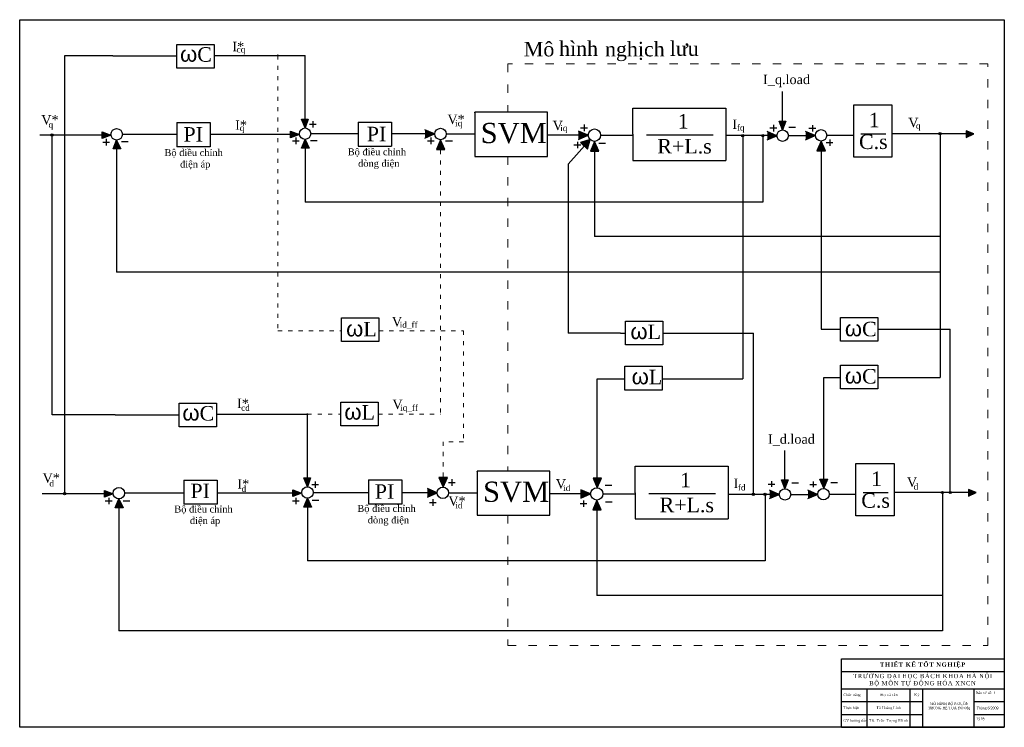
# Model space of a CAD drawing. Header units: inches. Extents: x -2 to 1427, y 2 to 1029.
import ezdxf

# ---------------------------------------------------------------- set-up
doc = ezdxf.new("R2010")
doc.units = ezdxf.units.IN
doc.header["$MEASUREMENT"] = 0
doc.linetypes.add('ACAD_ISO03W100', pattern=[30, 12, -18])
doc.layers.add('Layer1', color=7, linetype='ACAD_ISO03W100', lineweight=20)
doc.layers.add('Text', color=7, linetype='Continuous', lineweight=15)
doc.styles.add('style1', font='TIMES.TTF', dxfattribs={"height": 3})
doc.styles.add('style2', font='VNARIALI.TTF', dxfattribs={"width": 0.7, "height": 3})

msp = doc.modelspace()

# ---------------------------------------------------------------- hatches: boundary and pattern name
for points in [[(374.5, 976.7, 1), (371.3, 976.7, 1)], [(417.1, 884.4), (407.4, 884.4), (412.4, 871.7)], [(1110.3, 881.6), (1100.6, 881.6), (1105.6, 868.9)], [(46.8, 861.3, 1), (43.5, 861.3, 1)], [(117.8, 866), (117.8, 856.3), (130.6, 861.3)], [(391.4, 867), (391.4, 857.3), (404.1, 862.3)], [(586.3, 868.9), (586.3, 856.7), (600.4, 862.9)], [(809.3, 867.1), (809.3, 854.9), (823.4, 861)], [(1049.3, 860.4, 1), (1046.1, 860.4, 1)], [(1078.5, 860.4, 1), (1075.3, 860.4, 1)], [(1083.3, 866.4), (1083.3, 854.1), (1097.4, 860.3)], [(1138.9, 866.5), (1138.9, 854.2), (1153, 860.4)], [(1335.8, 863.1, 1), (1332.5, 863.1, 1)], [(1383.3, 863.1), (1371.9, 867.6), (1371.9, 857.7)], [(133.7, 841.1), (144.8, 841.1), (138.9, 853.9)], [(407.2, 842.1), (418.4, 842.1), (412.5, 854.9)], [(603, 840.4), (615.3, 840.4), (609.1, 854.5)], [(826.1, 854.9), (812.4, 850.3), (822.3, 840.6)], [(826.6, 838), (838.8, 838), (832.6, 852.1)], [(1155.5, 838.2), (1167.7, 838.2), (1161.6, 852.3)], [(417.4, 455.9, 1), (414.2, 455.9, 1)], [(420.4, 363.6), (410.7, 363.6), (415.8, 350.9)], [(619.1, 364.3), (606.8, 364.3), (613, 350.2)], [(842.7, 363.3), (830.4, 363.3), (836.6, 349.2)], [(1113.7, 360.8), (1103.9, 360.8), (1109, 348.1)], [(1171.4, 362.5), (1159.1, 362.5), (1165.3, 348.4)], [(121.2, 345.2), (121.2, 335.5), (133.9, 340.6)], [(394.7, 346.2), (394.7, 336.5), (407.4, 341.5)], [(589.9, 348.1), (589.9, 335.9), (604, 342)], [(812.8, 346.4), (812.8, 334.2), (826.9, 340.3)], [(1086.6, 345.8), (1086.6, 333.5), (1100.7, 339.7)], [(1142.3, 345.8), (1142.3, 333.5), (1156.4, 339.7)], [(1339.1, 342.4, 1), (1335.9, 342.4, 1)], [(1350.6, 342.4, 1), (1347.3, 342.4, 1)], [(1386.7, 342.4), (1375.3, 346.8), (1375.3, 336.9)], [(65, 340.6, 1), (61.8, 340.6, 1)], [(137, 320.4), (148.2, 320.4), (142.3, 333.1)], [(410.6, 321.3), (421.7, 321.3), (415.8, 334.1)], [(829.9, 317.2), (842.2, 317.2), (836, 331.3)], [(1064.7, 339.7, 1), (1061.5, 339.7, 1)], [(1081.8, 339.7, 1), (1078.6, 339.7, 1)]]:
    msp.add_hatch(color=256).paths.add_polyline_path(points)

# ---------------------------------------------------------------- linework, layer by layer
for p, q in [((226.2, 958.5), (226.2, 992.9)), ((226.2, 992.9), (280.4, 992.9)), ((280.4, 992.9), (280.4, 958.5)), ((133.4, 976.1), (63.4, 976.1)), ((63.4, 976.1), (63.4, 342.2)), ((133.4, 976.1), (226.2, 976.1)), ((280.4, 976.8), (360.8, 976.8)), ((360.8, 976.8), (412.4, 976.8)), ((412.4, 871.7), (412.4, 976.8)), ((280.4, 958.5), (226.2, 958.5)), ((1105.6, 868.9), (1105.6, 924.3)), ((1208.8, 893.8), (1208.8, 905.1)), ((1208.8, 905.1), (1264.2, 905.1)), ((1264.2, 905.1), (1264.2, 829.3)), ((764.2, 894.3), (658.7, 894.3)), ((658.7, 893.6), (658.7, 894.3)), ((658.7, 893.6), (658.7, 830.1)), ((764.2, 830.1), (764.2, 894.3)), ((888.4, 862.7), (888.4, 900.1)), ((888.4, 900.1), (1023.4, 900.1)), ((1023.4, 900.1), (1023.4, 824.3)), ((226.3, 879.3), (274.7, 879.3)), ((226.3, 879.3), (226.3, 844.3)), ((274.7, 879.3), (274.7, 844.3)), ((412.4, 871.7), (407.4, 884.4)), ((407.4, 884.4), (417.1, 884.4)), ((417.1, 884.4), (412.4, 871.7)), ((412.4, 875.6), (412.4, 875.6)), ((418.7, 877), (428.5, 877)), ((423.7, 881.6), (423.7, 872.2)), ((489.6, 880), (538, 880)), ((489.6, 880), (489.6, 844.9)), ((538, 880), (538, 844.9)), ((812.4, 871.8), (822.2, 871.8)), ((817.4, 876.4), (817.4, 867)), ((1092.3, 876), (1092.3, 866.6)), ((1105.6, 868.9), (1100.6, 881.6)), ((1100.6, 881.6), (1110.3, 881.6)), ((1110.3, 881.6), (1105.6, 868.9)), ((1105.6, 872.8), (1105.6, 872.8)), ((1114.6, 872.8), (1124.4, 872.8)), ((1148.9, 875.7), (1148.9, 866.3)), ((43.5, 861.3), (27.3, 861.3)), ((45.2, 455.3), (45.2, 859.7)), ((130.6, 861.3), (46.8, 861.3)), ((117.8, 856.3), (117.8, 866)), ((117.8, 866), (130.6, 861.3)), ((130.6, 861.3), (117.8, 856.3)), ((138.9, 870.7), (138.9, 870.7)), ((226.3, 862.3), (147.2, 862.3)), ((404.1, 862.3), (274.7, 862.3)), ((391.4, 857.3), (391.4, 867)), ((391.4, 867), (404.1, 862.3)), ((404.1, 862.3), (391.4, 857.3)), ((399.2, 857.6), (399.2, 848.2)), ((412.4, 871.7), (412.4, 871.7)), ((489.6, 862.8), (420.7, 862.8)), ((558.9, 862.8), (538, 862.8)), ((600.8, 862.8), (558.9, 862.8)), ((600.4, 862.9), (586.3, 868.9)), ((586.3, 856.7), (600.4, 862.9)), ((594.9, 857.6), (594.9, 848.2)), ((617.4, 862.8), (658.7, 862.8)), ((823.5, 861.1), (764.2, 861.1)), ((823.4, 861), (809.3, 867.1)), ((809.3, 854.9), (823.4, 861)), ((841.5, 861.1), (885, 861.1)), ((885, 861.1), (888.4, 861.1)), ((888.4, 862.7), (888.4, 824.3)), ((1046.1, 860.4), (1023.4, 860.4)), ((1047.7, 858.8), (1047.7, 507.4)), ((1075.3, 860.4), (1049.3, 860.4)), ((1076.9, 858.8), (1076.9, 763.9)), ((1097.3, 860.4), (1078.5, 860.4)), ((1097.4, 860.3), (1083.3, 866.4)), ((1083.3, 854.1), (1097.4, 860.3)), ((1087.2, 871.5), (1097, 871.5)), ((1105.6, 868.9), (1105.6, 868.9)), ((1113.9, 860.4), (1152.5, 860.4)), ((1153, 860.4), (1138.9, 866.5)), ((1138.9, 854.2), (1153, 860.4)), ((1143.8, 871.2), (1153.7, 871.2)), ((1152.5, 860.4), (1152.5, 860.4)), ((1152.5, 860.4), (1153.1, 860.4)), ((1169.7, 860.9), (1208.8, 860.9)), ((1218.9, 863.2), (1255.6, 863.2)), ((1332.5, 863.1), (1264.2, 863.1)), ((1334.2, 861.5), (1334.2, 664.5)), ((1383.3, 863.1), (1335.8, 863.1)), ((1383.3, 863.1), (1371.9, 867.6)), ((1371.9, 867.6), (1371.9, 857.7)), ((1371.9, 857.7), (1383.3, 863.1)), ((118.8, 851.1), (128.6, 851.1)), ((123.8, 855.6), (123.8, 846.2)), ((133.7, 841.1), (138.9, 853.9)), ((138.9, 853.9), (144.8, 841.1)), ((138.9, 853.9), (138.9, 662.4)), ((146, 852), (155.8, 852)), ((274.7, 844.3), (226.3, 844.3)), ((394.2, 853.1), (404, 853.1)), ((407.2, 842.1), (412.5, 854.9)), ((412.5, 854.9), (418.4, 842.1)), ((412.5, 854.9), (412.5, 763.9)), ((420.1, 853.4), (429.9, 853.4)), ((489.6, 844.9), (538, 844.9)), ((589.9, 853.1), (599.7, 853.1)), ((609.1, 854.5), (603, 840.4)), ((615.3, 840.4), (609.1, 854.5)), ((616.4, 852.8), (626.2, 852.8)), ((826.1, 854.9), (794.4, 818.8)), ((802.6, 846.9), (812.5, 846.9)), ((807.7, 851.5), (807.7, 842.1)), ((826.1, 854.9), (812.4, 850.3)), ((812.4, 850.3), (822.3, 840.6)), ((822.3, 840.6), (826.1, 854.9)), ((832.6, 852.1), (826.6, 838)), ((838.8, 838), (832.6, 852.1)), ((832.6, 852.1), (832.6, 713.8)), ((838.6, 849.5), (848.4, 849.5)), ((1161.6, 852.3), (1155.5, 838.2)), ((1167.7, 838.2), (1161.6, 852.3)), ((1161.6, 852.3), (1161.6, 579.3)), ((1168.8, 850.4), (1178.7, 850.4)), ((1173.9, 854.9), (1173.9, 845.5)), ((144.8, 841.1), (133.7, 841.1)), ((418.4, 842.1), (407.2, 842.1)), ((603, 840.4), (615.3, 840.4)), ((658.7, 830.1), (764.2, 830.1)), ((826.6, 838), (838.8, 838)), ((1155.5, 838.2), (1167.7, 838.2)), ((1208.8, 829.3), (1208.8, 837)), ((1264.2, 829.3), (1208.8, 829.3)), ((794.4, 818.8), (794.4, 573.6)), ((888.4, 824.3), (1023.4, 824.3)), ((1076.9, 763.9), (412.5, 763.9)), ((1334.2, 713.8), (832.6, 713.8)), ((1334.2, 662.4), (138.9, 662.4)), ((1334.2, 664.5), (1334.2, 662.4)), ((1334.2, 662.4), (1334.2, 578.3)), ((465.4, 561.6), (465.4, 596)), ((465.4, 596), (519.6, 596)), ((519.6, 596), (519.6, 561.6)), ((877.4, 556.8), (877.4, 591.3)), ((877.4, 591.3), (931.6, 591.3)), ((931.6, 591.3), (931.6, 556.8)), ((1189.8, 562.2), (1189.8, 596.6)), ((1189.8, 596.6), (1244, 596.6)), ((1244, 596.6), (1244, 562.2)), ((870.3, 573.6), (794.4, 573.6)), ((870.3, 573.6), (877.4, 573.6)), ((931.6, 573.6), (1063.1, 573.6)), ((1063.1, 341.3), (1063.1, 573.6)), ((1161.6, 579.3), (1189.8, 579.3)), ((1244, 579.3), (1348.9, 579.3)), ((1334.2, 578.3), (1334.2, 509.3)), ((1348.9, 344), (1348.9, 579.3)), ((519.6, 561.6), (465.4, 561.6)), ((1244, 562.2), (1189.8, 562.2)), ((931.6, 556.8), (877.4, 556.8)), ((876.7, 491.2), (876.7, 525.7)), ((876.7, 525.7), (930.8, 525.7)), ((930.8, 525.7), (930.8, 491.2)), ((1189.5, 492.7), (1189.5, 527.1)), ((1189.5, 527.1), (1243.7, 527.1)), ((1243.7, 527.1), (1243.7, 492.7)), ((836.6, 349.3), (836.6, 507.4)), ((836.6, 507.4), (876.7, 507.4)), ((930.8, 507.4), (1047.7, 507.4)), ((1165.3, 348.4), (1165.3, 509.3)), ((1165.3, 509.3), (1189.5, 509.3)), ((1243.7, 509.3), (1334.2, 509.3)), ((930.8, 491.2), (876.7, 491.2)), ((1243.7, 492.7), (1189.5, 492.7)), ((229.6, 437.7), (229.6, 472.1)), ((229.6, 472.1), (283.8, 472.1)), ((283.8, 472.1), (283.8, 437.7)), ((464.4, 439.2), (464.4, 473.6)), ((464.4, 473.6), (518.6, 473.6)), ((518.6, 473.6), (518.6, 439.2)), ((66.7, 455.3), (45.2, 455.3)), ((136.7, 455.3), (66.7, 455.3)), ((136.7, 455.3), (229.6, 455.3)), ((283.8, 456), (364.2, 456)), ((364.2, 456), (415.8, 456)), ((415.8, 350.9), (415.8, 456)), ((283.8, 437.7), (229.6, 437.7)), ((518.6, 439.2), (464.4, 439.2)), ((1109, 348.1), (1109, 403.5)), ((767.5, 373.5), (662.1, 373.5)), ((662.1, 372.8), (662.1, 373.5)), ((662.1, 372.8), (662.1, 309.3)), ((767.5, 309.3), (767.5, 373.5)), ((891.7, 342), (891.7, 380.7)), ((891.7, 380.7), (1026.8, 380.7)), ((1026.8, 380.7), (1026.8, 304.3)), ((1212.1, 373), (1212.1, 384.3)), ((1212.1, 384.3), (1267.5, 384.3)), ((1267.5, 384.3), (1267.5, 308.6)), ((236.4, 360.4), (284.8, 360.4)), ((236.4, 360.4), (236.4, 325.4)), ((284.8, 360.4), (284.8, 325.4)), ((415.8, 350.9), (410.7, 363.6)), ((410.7, 363.6), (420.4, 363.6)), ((420.4, 363.6), (415.8, 350.9)), ((427.2, 358.5), (427.2, 349.1)), ((504.5, 360.6), (504.5, 325.6)), ((504.5, 360.6), (552.9, 360.6)), ((552.9, 360.6), (552.9, 325.6)), ((619.1, 364.3), (606.8, 364.3)), ((606.8, 364.3), (613, 350.2)), ((613, 350.2), (619.1, 364.3)), ((625.6, 361.7), (625.6, 352.3)), ((842.7, 363.3), (830.4, 363.3)), ((830.4, 363.3), (836.6, 349.2)), ((836.6, 349.2), (842.7, 363.3)), ((1089.5, 359.1), (1089.5, 350.8)), ((1109, 348.1), (1103.9, 360.8)), ((1103.9, 360.8), (1113.7, 360.8)), ((1113.7, 360.8), (1109, 348.1)), ((1149.9, 358.6), (1149.9, 350.2)), ((1159.1, 362.5), (1165.3, 348.4)), ((1165.3, 348.4), (1171.4, 362.5)), ((121.2, 335.5), (121.2, 345.2)), ((121.2, 345.2), (133.9, 340.6)), ((142.2, 349.9), (142.2, 349.9)), ((394.7, 336.5), (394.7, 346.2)), ((394.7, 346.2), (407.4, 341.5)), ((415.8, 354.9), (415.8, 354.9)), ((415.8, 350.9), (415.8, 350.9)), ((422.1, 354), (432, 354)), ((604, 342), (589.9, 348.1)), ((620.5, 357.1), (630.3, 357.1)), ((826.9, 340.3), (812.8, 346.4)), ((812.8, 346.4), (812.8, 334.2)), ((848, 353.1), (857.8, 353.1)), ((1084.7, 354.7), (1094.5, 354.7)), ((1100.7, 339.7), (1086.6, 345.8)), ((1109, 352.1), (1109, 352.1)), ((1109, 348.1), (1109, 348.1)), ((1119, 356.5), (1128.8, 356.5)), ((1156.4, 339.7), (1142.3, 345.8)), ((1145.1, 354.2), (1154.9, 354.2)), ((1175.6, 357.1), (1185.4, 357.1)), ((1386.7, 342.4), (1375.3, 346.8)), ((1375.3, 346.8), (1375.3, 336.9)), ((61.8, 340.6), (30.7, 340.6)), ((133.9, 340.6), (65, 340.6)), ((133.9, 340.6), (121.2, 335.5)), ((122.3, 330.2), (132.2, 330.2)), ((127.4, 334.7), (127.4, 325.3)), ((137, 320.4), (142.3, 333.1)), ((142.3, 333.1), (148.2, 320.4)), ((142.3, 333.1), (142.3, 141.6)), ((148.4, 330.2), (158.2, 330.2)), ((236.4, 341.5), (150.5, 341.5)), ((407.4, 341.5), (284.8, 341.5)), ((394, 330.2), (403.8, 330.2)), ((407.4, 341.5), (394.7, 336.5)), ((399, 334.7), (399, 325.3)), ((410.6, 321.3), (415.8, 334.1)), ((415.8, 334.1), (421.7, 321.3)), ((415.8, 334.1), (415.8, 243.1)), ((422.5, 331.2), (432.3, 331.2)), ((424.1, 342.5), (493.4, 342.5)), ((493.4, 342.5), (504.5, 342.5)), ((562.2, 342.1), (552.9, 342.1)), ((604.1, 342.1), (562.2, 342.1)), ((589.9, 335.9), (604, 342)), ((597.9, 332.6), (597.9, 323.2)), ((620.7, 342.1), (662.1, 342.1)), ((826.9, 340.4), (767.5, 340.4)), ((812.8, 334.2), (826.9, 340.3)), ((816.7, 331), (816.7, 321.6)), ((836, 331.3), (829.9, 317.2)), ((842.2, 317.2), (836, 331.3)), ((836, 331.3), (836, 193)), ((844.8, 340.4), (888.3, 340.4)), ((848.6, 329.1), (858.4, 329.1)), ((888.3, 340.4), (891.7, 340.4)), ((891.7, 342), (891.7, 304.3)), ((1061.5, 339.7), (1026.8, 339.7)), ((1078.6, 339.7), (1064.7, 339.7)), ((1080.2, 338.1), (1080.2, 243.1)), ((1100.7, 339.7), (1081.8, 339.7)), ((1086.6, 333.5), (1100.7, 339.7)), ((1117.3, 339.7), (1155.8, 339.7)), ((1142.3, 333.5), (1156.4, 339.7)), ((1155.8, 339.7), (1155.8, 339.7)), ((1155.8, 339.7), (1156.5, 339.7)), ((1173, 340.1), (1212.1, 340.1)), ((1222.3, 342.4), (1258.9, 342.4)), ((1335.9, 342.4), (1267.5, 342.4)), ((1337.5, 340.7), (1337.5, 143.7)), ((1347.3, 342.4), (1339.1, 342.4)), ((1386.7, 342.4), (1350.6, 342.4)), ((1375.3, 336.9), (1386.7, 342.4)), ((148.2, 320.4), (137, 320.4)), ((284.8, 325.4), (236.4, 325.4)), ((421.7, 321.3), (410.6, 321.3)), ((552.9, 325.6), (504.5, 325.6)), ((592.9, 328.1), (602.7, 328.1)), ((811.6, 326.5), (821.5, 326.5)), ((829.9, 317.2), (842.2, 317.2)), ((1212.1, 308.6), (1212.1, 316.2)), ((662.1, 309.3), (767.5, 309.3)), ((891.7, 304.3), (1026.8, 304.3)), ((1267.5, 308.6), (1212.1, 308.6)), ((1080.2, 243.1), (415.8, 243.1)), ((1337.5, 193), (836, 193)), ((1337.5, 143.7), (1337.5, 141.6)), ((1337.5, 141.6), (142.3, 141.6)), ((1427.4, 101.2), (1427.4, 1.6))]:
    msp.add_line(p, q)
at = {"ltscale": 0.9}
for p, q in [((1208.8, 837), (1208.8, 893.8)), ((907.9, 861.8), (1005, 861.8)), ((1212.1, 316.2), (1212.1, 373)), ((911.2, 341), (1008.4, 341))]:
    msp.add_line(p, q, dxfattribs=at)
msp.add_lwpolyline([(1427.4, 1.6), (-1.8, 1.6), (-1.8, 1028.7), (1427.4, 1028.7)], close=True)
for centre, radius in [((45.2, 861.3), 1.62), ((138.9, 862.3), 8.3), ((412.4, 863.2), 8.3), ((609.1, 862.8), 8.3), ((832.5, 861.1), 8.97), ((1047.7, 860.4), 1.62), ((1076.9, 860.4), 1.62), ((1105.6, 860.4), 8.3), ((1161.4, 860.9), 8.3), ((1334.2, 863.1), 1.62), ((142.2, 341.5), 8.3), ((415.8, 342.5), 8.3), ((612.4, 342.1), 8.3), ((835.8, 340.4), 8.97), ((1109, 339.7), 8.3), ((1164.8, 340.1), 8.3), ((1337.5, 342.4), 1.62), ((1348.9, 342.4), 1.62), ((63.4, 340.6), 1.62), ((1063.1, 339.7), 1.62), ((1080.2, 339.7), 1.62)]:
    msp.add_circle(centre, radius)
at = {"layer": 'Layer1', "ltscale": 0.5}
for p, q in [((373, 976.8), (373, 577.3)), ((609.1, 854.5), (609.1, 456)), ((373, 577.3), (465.4, 577.3)), ((519.6, 577.3), (642.3, 577.3)), ((642.3, 577.3), (642.3, 415.9)), ((415.8, 456), (464.4, 456)), ((518.6, 456), (609.1, 456)), ((642.3, 415.9), (613, 415.9)), ((613, 350.3), (613, 415.9))]:
    msp.add_line(p, q, dxfattribs=at)
at = {"layer": 'Layer1'}
for p, q in [((706.7, 964.6), (706.7, 894.3)), ((1403.3, 964.6), (706.7, 964.6)), ((1403.3, 120.2), (1403.3, 964.6)), ((706.7, 830.1), (706.7, 373.5)), ((706.7, 309.3), (706.7, 120.2)), ((706.7, 120.2), (1403.3, 120.2))]:
    msp.add_line(p, q, dxfattribs=at)
at = {"layer": 'Text', "lineweight": 30, "ltscale": 10}
for p, q in [((1191, 1.6), (1191, 101.2)), ((1191, 101.2), (1427.4, 101.2)), ((1191, 82.5), (1427.4, 82.5)), ((1191, 57.6), (1427.4, 57.6)), ((1228.3, 1.6), (1228.3, 57.6)), ((1290.5, 1.6), (1290.5, 57.6)), ((1309.2, 1.6), (1309.2, 57.6)), ((1383.8, 1.6), (1383.8, 57.6)), ((1191, 39), (1309.2, 39)), ((1383.8, 39), (1427.4, 39)), ((1191, 20.3), (1309.2, 20.3)), ((1383.8, 20.3), (1427.4, 20.3)), ((1191, 1.6), (1427.4, 1.6))]:
    msp.add_line(p, q, dxfattribs=at)

# ---------------------------------------------------------------- texts
at = {"ltscale": 0.9, "attachment_point": 1}
for s, insert, char_height, width in [('\\pt0.2;{\\fTimes New Roman|b0|i0|c0|p18;hình }', (781.1, 997.3), 21.078, 27.45), ('\\pt0.2;{\\f.VnArial|b0|i0|c0|p34;\\H1.083x;ω\\fTimes New Roman|b0|i0|c0|p18;\\H0.9234x;C}', (231, 990.5), 21.078, 27.45), ('\\pt0.2;{\\fTimes New Roman|b0|i0|c0|p18;I*}', (306.9, 996.6), 13.638, 17.761), ('\\pt0.2;{\\fTimes New Roman|b0|i0|c0|p18;Mô }', (730, 996.5), 21.078, 27.45), ('\\pt0.2;{\\fTimes New Roman|b0|i0|c0|p18;nghịch  }', (847.8, 996.5), 21.078, 27.45), ('\\pt0.2;{\\fTimes New Roman|b0|i0|c0|p18;lưu  }', (941.8, 997.3), 21.078, 27.45), ('\\pt0.2;{\\fTimes New Roman|b0|i0|c0|p18;I_q.load}', (1077.3, 948.8), 13.638, 17.761), ('\\pt0.2;{\\fTimes New Roman|b0|i0|c0|p18;V*}', (29.5, 890.2), 13.638, 17.761), ('\\pt0.2;{\\fTimes New Roman|b0|i0|c0|p18;V*}', (619, 891), 13.638, 17.761), ('\\pt0.2;{\\fTimes New Roman|b0|i0|c0|p18;1}', (953.3, 891.8), 21.078, 27.45), ('\\pt0.2;{\\fTimes New Roman|b0|i0|c0|p18;1}', (1230.6, 893.7), 21.078, 27.45), ('\\pt0.2;{\\fTimes New Roman|b0|i0|c0|p18;V}', (1288, 886.3), 13.638, 17.761), ('\\pt0.2;{\\fTimes New Roman|b0|i0|c0|p18;PI}', (235.9, 872.8), 21.078, 27.45), ('\\pt0.2;{\\fTimes New Roman|b0|i0|c0|p18;I*}', (310.9, 882.5), 13.638, 17.761), ('\\pt0.2;{\\fTimes New Roman|b0|i0|c0|p18;PI}', (502, 873.3), 21.078, 27.45), ('\\pt0.2;{\\fTimes New Roman|b0|i0|c0|p18;SVM}', (667.4, 878.9), 29.311, 38.171), ('\\pt0.2;{\\fTimes New Roman|b0|i0|c0|p18;V}', (771.8, 881.9), 13.638, 17.761), ('\\pt0.2;{\\fTimes New Roman|b0|i0|c0|p18;I}', (1032.6, 883.8), 13.638, 17.761), ('\\pt0.2;{\\fTimes New Roman|b0|i0|c0|p18;C.s}', (1216.5, 862.1), 21.078, 27.45), ('\\pt0.1466;{\\fTimes New Roman|b0|i0|c0|p18;Bộ điều chỉnh\\P    dòng điện}', (474.3, 841.9), 10, 108.009), ('\\pt0.2;{\\fTimes New Roman|b0|i0|c0|p18;R+L.s}', (923.7, 855.6), 21.078, 27.45), ('\\pt0.1466;{\\fTimes New Roman|b0|i0|c0|p18;Bộ điều chỉnh\\P      điện áp}', (208.3, 840.8), 10, 108.009), ('\\pt0.2;{\\f.VnArial|b0|i0|c0|p34;\\H1.083x;ω\\fTimes New Roman|b0|i0|c0|p18;\\H0.9234x;L}', (472.1, 591.8), 21.078, 27.45), ('\\pt0.2;{\\fTimes New Roman|b0|i0|c0|p18;V}', (538.4, 597.2), 13.638, 17.761), ('\\pt0.2;{\\f.VnArial|b0|i0|c0|p34;\\H1.083x;ω\\fTimes New Roman|b0|i0|c0|p18;\\H0.9234x;L}', (884.7, 587.9), 21.078, 27.45), ('\\pt0.2;{\\f.VnArial|b0|i0|c0|p34;\\H1.083x;ω\\fTimes New Roman|b0|i0|c0|p18;\\H0.9234x;C}', (1196, 592), 21.078, 27.45), ('\\pt0.2;{\\f.VnArial|b0|i0|c0|p34;\\H1.083x;ω\\fTimes New Roman|b0|i0|c0|p18;\\H0.9234x;L}', (886.5, 522.3), 21.078, 27.45), ('\\pt0.2;{\\f.VnArial|b0|i0|c0|p34;\\H1.083x;ω\\fTimes New Roman|b0|i0|c0|p18;\\H0.9234x;C}', (1196, 523.4), 21.078, 27.45), ('\\pt0.2;{\\fTimes New Roman|b0|i0|c0|p18;I*}', (313.7, 478.7), 13.638, 17.761), ('\\pt0.2;{\\fTimes New Roman|b0|i0|c0|p18;V}', (539.2, 477.2), 13.638, 17.761), ('\\pt0.2;{\\f.VnArial|b0|i0|c0|p34;\\H1.083x;ω\\fTimes New Roman|b0|i0|c0|p18;\\H0.9234x;C}', (234.4, 469.7), 21.078, 27.45), ('\\pt0.2;{\\f.VnArial|b0|i0|c0|p34;\\H1.083x;ω\\fTimes New Roman|b0|i0|c0|p18;\\H0.9234x;L}', (469.5, 471), 21.078, 27.45), ('\\pt0.2;{\\fTimes New Roman|b0|i0|c0|p18;I_d.load}', (1084.3, 426.8), 13.638, 17.761), ('\\pt0.2;{\\fTimes New Roman|b0|i0|c0|p18;1}', (1233.9, 372.9), 21.078, 27.45), ('\\pt0.2;{\\fTimes New Roman|b0|i0|c0|p18;V*}', (31.4, 370.4), 13.638, 17.761), ('\\pt0.2;{\\fTimes New Roman|b0|i0|c0|p18;I*}', (314.2, 361.7), 13.638, 17.761), ('\\pt0.2;{\\fTimes New Roman|b0|i0|c0|p18;SVM}', (670.8, 358.2), 29.311, 38.171), ('\\pt0.2;{\\fTimes New Roman|b0|i0|c0|p18;V}', (776.3, 361.8), 13.638, 17.761), ('\\pt0.2;{\\fTimes New Roman|b0|i0|c0|p18;1}', (956.7, 371.1), 21.078, 27.45), ('\\pt0.2;{\\fTimes New Roman|b0|i0|c0|p18;I}', (1034.4, 362.6), 13.638, 17.761), ('\\pt0.2;{\\fTimes New Roman|b0|i0|c0|p18;V}', (1286, 364.4), 13.638, 17.761), ('\\pt0.2;{\\fTimes New Roman|b0|i0|c0|p18;PI}', (246, 355.3), 21.078, 27.45), ('\\pt0.2;{\\fTimes New Roman|b0|i0|c0|p18;PI}', (513.6, 354.4), 21.078, 27.45), ('\\pt0.2;{\\fTimes New Roman|b0|i0|c0|p18;V*}', (620.3, 337), 13.638, 17.761), ('\\pt0.2;{\\fTimes New Roman|b0|i0|c0|p18;R+L.s}', (927, 334.9), 21.078, 27.45), ('\\pt0.2;{\\fTimes New Roman|b0|i0|c0|p18;C.s}', (1219.8, 341.4), 21.078, 27.45), ('\\pt0.1466;{\\fTimes New Roman|b0|i0|c0|p18;Bộ điều chỉnh\\P      điện áp}', (222.6, 323.4), 10, 108.009), ('\\pt0.1466;{\\fTimes New Roman|b0|i0|c0|p18;Bộ điều chỉnh\\P    dòng điện}', (488.3, 324.3), 10, 108.009)]:
    msp.add_mtext(s, dxfattribs=dict(at, insert=insert, char_height=char_height, width=width))
at = {"char_height": 8.829, "attachment_point": 1}
for s, insert in [('{\\fTimes New Roman|b0|i0|c0|p18;cq}', (313.1, 990)), ('{\\fTimes New Roman|b0|i0|c0|p18;q}', (40.1, 880.8)), ('{\\fTimes New Roman|b0|i0|c0|p18;q}', (317.5, 876)), ('{\\fTimes New Roman|b0|i0|c0|p18;iq}', (630.2, 882.9)), ('{\\fTimes New Roman|b0|i0|c0|p18;iq}', (782.8, 875.8)), ('{\\fTimes New Roman|b0|i0|c0|p18;fq}', (1039.2, 876.5)), ('{\\fTimes New Roman|b0|i0|c0|p18;q}', (1299.1, 879.3)), ('{\\fTimes New Roman|b0|i0|c0|p18;id_ff}', (549.8, 590.3)), ('{\\fTimes New Roman|b0|i0|c0|p18;cd}', (319.6, 469.8)), ('{\\fTimes New Roman|b0|i0|c0|p18;iq_ff}', (550.4, 469.8)), ('{\\fTimes New Roman|b0|i0|c0|p18;d}', (41.3, 360.1)), ('{\\fTimes New Roman|b0|i0|c0|p18;d}', (320.3, 352.2)), ('{\\fTimes New Roman|b0|i0|c0|p18;id}', (787, 353.5)), ('{\\fTimes New Roman|b0|i0|c0|p18;fd}', (1040.6, 354.2)), ('{\\fTimes New Roman|b0|i0|c0|p18;d}', (1295.8, 355.5)), ('{\\fTimes New Roman|b0|i0|c0|p18;id}', (630.5, 328.3))]:
    msp.add_mtext(s, dxfattribs=dict(at, insert=insert))
at = {"style": 'style1'}
for s, insert, char_height, width, attachment_point in [('Bản vẽ số: 3', (1386, 53.6), 3.733, 32.561, 1), ('Tô Hoàng Linh', (1259.4, 29.4), 3.733, 62.216, 5), ('MÔ HÌNH BỘ NGUỒN TRONG HỆ TỌA ĐỘ 0dq', (1347.3, 32.3), 3.733, 68.169, 5), ('Tháng 6/2009', (1387.1, 31.5), 3.733, 32.561, 1), ('Tỷ lệ: ', (1386.2, 16.3), 3.73, 27.335, 1)]:
    msp.add_mtext(s, dxfattribs=dict(at, insert=insert, char_height=char_height, width=width, attachment_point=attachment_point))
at = {"layer": 'Text', "lineweight": 30, "ltscale": 10, "style": 'style2'}
for s, insert, char_height, width, attachment_point in [('{\\fTimes New Roman|b1|i0|c0|p18;\\W1;\\T1.15;\\C0;THIẾT KẾ TỐT NGHIỆP}', (1309.2, 91.8), 6.222, 236.421, 5), ('{\\fTimes New Roman|b0|i0|c0|p18;\\W1;\\T1.15;\\C0;TR\\fTimes New Roman|b0|i0|c238|p18;Ư\\fTimes New Roman|b0|i0|c0|p18;Ờ\\fTimes New Roman|b0|i0|c238|p18;NG Đ\\fTimes New Roman|b0|i0|c0|p18;Ạ\\fTimes New Roman|b0|i0|c238|p18;I H\\fTimes New Roman|b0|i0|c0|p18;Ọ\\fTimes New Roman|b0|i0|c238|p18;C B\\fTimes New Roman|b0|i0|c0|p18;Á\\fTimes New Roman|b0|i0|c238|p18;CH KHOA H\\fTimes New Roman|b0|i0|c0|p18;À NỘI\\PBỘ MÔN TỰ \\fTimes New Roman|b0|i0|c238|p18;Đ\\fTimes New Roman|b0|i0|c0|p18;ỘNG HÓA XNCN}', (1309.2, 70.1), 6.2216, 236.421, 5), ('{\\fTimes New Roman|b0|i0|c0|p18;\\W1;\\C0;  Chứ\\fTimes New Roman|b0|i0|c238|p18;c năng}', (1191, 48.3), 3.733, 37.33, 4), ('{\\fTimes New Roman|b0|i0|c0|p18;\\W1;\\T1.15;\\C0; Họ và tên}', (1259.4, 48.3), 3.733, 62.216, 5), ('{\\fTimes New Roman|b0|i0|c0|p18;\\W1;\\T1.15;\\C0; Ký}', (1299.8, 48.3), 3.733, 18.665, 5), ('{\\fTimes New Roman|b0|i0|c0|p18;\\W1;\\C0;  Thự\\fTimes New Roman|b0|i0|c238|p18;c hi\\fTimes New Roman|b0|i0|c0|p18;ện}', (1191, 29.6), 3.733, 37.33, 4), ('{\\fTimes New Roman|b0|i0|c0|p18;\\W1;\\C0;  GV h\\fTimes New Roman|b0|i0|c238|p18;ư\\fTimes New Roman|b0|i0|c0|p18;ớ\\fTimes New Roman|b0|i0|c238|p18;ng d\\fTimes New Roman|b0|i0|c0|p18;ẫn}', (1191, 11), 3.733, 37.33, 4), ('{\\fTimes New Roman|b0|i0|c0|p18;\\W1;\\T1.15;\\C0;TS. Trần Trọng Minh}', (1259.4, 11), 3.733, 62.216, 5)]:
    msp.add_mtext(s, dxfattribs=dict(at, insert=insert, char_height=char_height, width=width, attachment_point=attachment_point))

doc.saveas('drawing.dxf')
